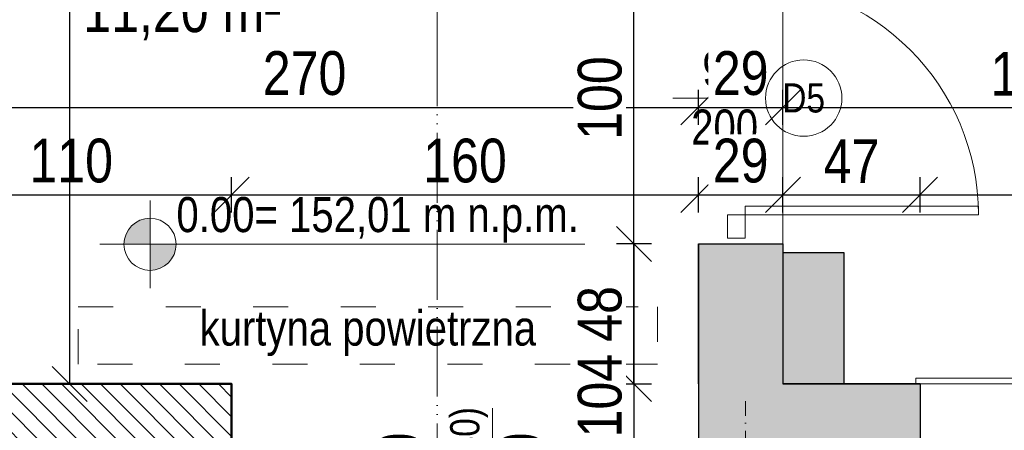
# Model space of a CAD drawing. Header units: millimetres. Extents: x 31175 to 52214, y -18116 to -5516.
# Tile 107 of 155: x 34299 to 34636, y -6998 to -6857. Entities that reach past the tile are written whole.
import ezdxf

# ---------------------------------------------------------------- set-up
doc = ezdxf.new("R2010")
doc.units = ezdxf.units.MM
for name, pattern in [('ACAD_ISO03W100', [30, 12, -18]), ('ACAD_ISO05W100', [33, 24, -3, 0, -3, 0, -3]), ('DASHDOT', [1, 0.5, -0.25, 0, -0.25])]:
    doc.linetypes.add(name, pattern=pattern)
doc.layers.get('Defpoints').update_dxf_attribs({"color": 6})
for name, color, linetype, lineweight in [('A-ciekie', 161, 'Continuous', 9), ('A-DRZ', 154, 'Continuous', 0), ('A-OKN', 154, 'Continuous', 9), ('A-opis', 130, 'Continuous', 9), ('A-wymiar', 177, 'Continuous', 0), ('A_opis_drzwi', 60, 'Continuous', 0), ('A_SCIANA_ISTN', 253, 'Continuous', 25), ('A_SCIANA_PROJ_KONSTRUKCJA', 3, 'Continuous', 50), ('elewacja C', 253, 'Continuous', 0), ('k_stal_osie', 1, 'DASHDOT', 9)]:
    doc.layers.add(name, color=color, linetype=linetype, lineweight=lineweight)
for name, color, linetype, lineweight, true_color in [('A-izolacja', 7, 'Continuous', 9, 0x4775ff), ('A_CIENKA_WARSTWY', 7, 'Continuous', 15, 0x3a3a92), ('S_KRESKOWANIE_SC_ISTN', 7, 'Continuous', 0, 0x878787)]:
    doc.layers.add(name, color=color, linetype=linetype, lineweight=lineweight, true_color=true_color)
doc.styles.get("Standard").update_dxf_attribs({"font": 'ARIALN.TTF'})
doc.styles.add('wymiary', font='ARIALN.TTF')
doc.dimstyles.new('anka', dxfattribs={"dimtxt": 15, "dimasz": 12, "dimexe": 6, "dimexo": 0.0625, "dimgap": 4, "dimtad": 1, "dimdec": 0, "dimzin": 0, "dimdsep": 46, "dimtxsty": 'wymiary', "dimblk": 'OBLIQUE', "dimcen": 0.09, "dimclrt": 7, "dimadec": 0, "dimazin": 0, "dimtfac": 1, "dimtdec": 0, "dimtix": 1, "dimtofl": 0, "dimtmove": 0, "dimatfit": 3, "dimldrblk": 'OBLIQUE', "dimfxl": 6, "dimfxlon": 1, "dimtfill": 1, "dimtolj": 1, "dimtzin": 0, "dimarcsym": 0})

# ---------------------------------------------------------------- blocks, each defined once
blk = doc.blocks.new('DRZWI-RZ-33')
at = {"layer": 'A-DRZ', "extrusion": (0, 0, -1)}
for points in [[(25, 48), (19, 48), (19, 40), (25, 40)], [(25, -48), (19, -48), (19, -40), (25, -40)]]:
    blk.add_lwpolyline(points, close=True, dxfattribs=at)
at = {"layer": 'A-DRZ'}
for points in [[(-19, -40), (-19, -37), (61, -37)], [(61, -40), (61, -37)]]:
    blk.add_lwpolyline(points, dxfattribs=at)
at = {"layer": 'A-DRZ', "extrusion": (0, 0, -1)}
blk.add_lwpolyline([(19, -40), (-61, -40)], dxfattribs=at)
at = {"layer": 'A-DRZ', "color": 1, "extrusion": (0, 0, -1)}
blk.add_arc((19, -40), 80, 90, 180, dxfattribs=at)
blk = doc.blocks.new('_OBLIQUE')
at = {"color": 0, "linetype": 'ByBlock'}
blk.add_line((-0.5, -0.5), (0.5, 0.5), dxfattribs=at)
blk = doc.blocks.new('*D96')
at = {"layer": 'A-wymiar', "color": 0, "lineweight": -2, "transparency": 16777216}
for p, q in [((34261.51, -6892.91), (34261.51, -6880.91)), ((34531.51, -6892.91), (34531.51, -6880.91)), ((34261.51, -6886.91), (34531.51, -6886.91))]:
    blk.add_line(p, q, dxfattribs=at)
at = {"layer": 'Defpoints', "color": 0, "transparency": 16777216}
for p in [(34531.51, -6886.91), (34261.51, -6918.73), (34531.51, -6918.73)]:
    blk.add_point(p, dxfattribs=at)
at = {"layer": 'A-wymiar', "color": 0, "lineweight": -2, "transparency": 16777216, "xscale": 12, "yscale": 12, "zscale": 12, "rotation": 180}
blk.add_blockref('_OBLIQUE', (34261.51, -6886.91), dxfattribs=at)
at = {"layer": 'A-wymiar', "color": 0, "lineweight": -2, "transparency": 16777216, "xscale": 12, "yscale": 12, "zscale": 12}
blk.add_blockref('_OBLIQUE', (34531.51, -6886.91), dxfattribs=at)
at = {"layer": 'A-wymiar', "color": 7, "lineweight": 9, "transparency": 16777216, "insert": (34396.51, -6875.25), "char_height": 15, "attachment_point": 5, "style": 'wymiary', "bg_fill": 3, "box_fill_scale": 1.1, "bg_fill_color": 256, "bg_fill_true_color": 13158600, "bg_fill_transparency": 0}
blk.add_mtext('\\A1;270', dxfattribs=at)
blk = doc.blocks.new('*D97')
at = {"layer": 'A-wymiar', "color": 0, "lineweight": -2, "transparency": 16777216}
for p, q in [((34531.51, -6892.91), (34531.51, -6880.91)), ((34560.51, -6892.91), (34560.51, -6880.91)), ((34531.51, -6886.91), (34560.51, -6886.91))]:
    blk.add_line(p, q, dxfattribs=at)
at = {"layer": 'Defpoints', "color": 0, "transparency": 16777216}
for p in [(34560.51, -6886.91), (34531.51, -6918.73), (34560.51, -6918.73)]:
    blk.add_point(p, dxfattribs=at)
at = {"layer": 'A-wymiar', "color": 0, "lineweight": -2, "transparency": 16777216, "xscale": 12, "yscale": 12, "zscale": 12, "rotation": 180}
blk.add_blockref('_OBLIQUE', (34531.51, -6886.91), dxfattribs=at)
at = {"layer": 'A-wymiar', "color": 0, "lineweight": -2, "transparency": 16777216, "xscale": 12, "yscale": 12, "zscale": 12}
blk.add_blockref('_OBLIQUE', (34560.51, -6886.91), dxfattribs=at)
at = {"layer": 'A-wymiar', "color": 7, "lineweight": 9, "transparency": 16777216, "insert": (34546.01, -6875.25), "char_height": 15, "attachment_point": 5, "style": 'wymiary', "bg_fill": 3, "box_fill_scale": 1.1, "bg_fill_color": 256, "bg_fill_true_color": 13158600, "bg_fill_transparency": 0}
blk.add_mtext('\\A1;29', dxfattribs=at)
blk = doc.blocks.new('*D98')
at = {"layer": 'A-wymiar', "color": 0, "lineweight": -2, "transparency": 16777216}
for p, q in [((34560.51, -6892.91), (34560.51, -6880.91)), ((34731.51, -6892.91), (34731.51, -6880.91)), ((34560.51, -6886.91), (34731.51, -6886.91))]:
    blk.add_line(p, q, dxfattribs=at)
at = {"layer": 'Defpoints', "color": 0, "transparency": 16777216}
for p in [(34731.51, -6886.91), (34560.51, -6918.73), (34731.51, -6918.73)]:
    blk.add_point(p, dxfattribs=at)
at = {"layer": 'A-wymiar', "color": 0, "lineweight": -2, "transparency": 16777216, "xscale": 12, "yscale": 12, "zscale": 12, "rotation": 180}
blk.add_blockref('_OBLIQUE', (34560.51, -6886.91), dxfattribs=at)
at = {"layer": 'A-wymiar', "color": 0, "lineweight": -2, "transparency": 16777216, "xscale": 12, "yscale": 12, "zscale": 12}
blk.add_blockref('_OBLIQUE', (34731.51, -6886.91), dxfattribs=at)
at = {"layer": 'A-wymiar', "color": 7, "lineweight": 9, "transparency": 16777216, "insert": (34646.01, -6875.38), "char_height": 15, "attachment_point": 5, "style": 'wymiary', "bg_fill": 3, "box_fill_scale": 1.1, "bg_fill_color": 256, "bg_fill_true_color": 13158600, "bg_fill_transparency": 0}
blk.add_mtext('\\A1;171', dxfattribs=at)
blk = doc.blocks.new('*D194')
at = {"layer": 'A-wymiar', "color": 0, "lineweight": -2, "transparency": 16777216}
for p, q in [((34261.51, -6922.89), (34261.51, -6910.89)), ((34371.51, -6922.89), (34371.51, -6910.89)), ((34261.51, -6916.89), (34371.51, -6916.89))]:
    blk.add_line(p, q, dxfattribs=at)
at = {"layer": 'Defpoints', "color": 0, "transparency": 16777216}
for p in [(34371.51, -6916.89), (34261.51, -6981.73), (34371.51, -6981.73)]:
    blk.add_point(p, dxfattribs=at)
at = {"layer": 'A-wymiar', "color": 0, "lineweight": -2, "transparency": 16777216, "xscale": 12, "yscale": 12, "zscale": 12, "rotation": 180}
blk.add_blockref('_OBLIQUE', (34261.51, -6916.89), dxfattribs=at)
at = {"layer": 'A-wymiar', "color": 0, "lineweight": -2, "transparency": 16777216, "xscale": 12, "yscale": 12, "zscale": 12}
blk.add_blockref('_OBLIQUE', (34371.51, -6916.89), dxfattribs=at)
at = {"layer": 'A-wymiar', "color": 7, "lineweight": 9, "transparency": 16777216, "insert": (34316.51, -6905.24), "char_height": 15, "attachment_point": 5, "style": 'wymiary', "bg_fill": 3, "box_fill_scale": 1.1, "bg_fill_color": 256, "bg_fill_true_color": 13158600, "bg_fill_transparency": 0}
blk.add_mtext('\\A1;110', dxfattribs=at)
blk = doc.blocks.new('*D220')
at = {"layer": 'A-wymiar', "color": 0, "lineweight": -2, "transparency": 16777216}
for p, q in [((34371.51, -6922.89), (34371.51, -6910.89)), ((34531.51, -6922.89), (34531.51, -6910.89)), ((34371.51, -6916.89), (34531.51, -6916.89))]:
    blk.add_line(p, q, dxfattribs=at)
at = {"layer": 'Defpoints', "color": 0, "transparency": 16777216}
for p in [(34531.51, -6916.89), (34371.51, -6981.73), (34531.51, -6981.73)]:
    blk.add_point(p, dxfattribs=at)
at = {"layer": 'A-wymiar', "color": 0, "lineweight": -2, "transparency": 16777216, "xscale": 12, "yscale": 12, "zscale": 12, "rotation": 180}
blk.add_blockref('_OBLIQUE', (34371.51, -6916.89), dxfattribs=at)
at = {"layer": 'A-wymiar', "color": 0, "lineweight": -2, "transparency": 16777216, "xscale": 12, "yscale": 12, "zscale": 12}
blk.add_blockref('_OBLIQUE', (34531.51, -6916.89), dxfattribs=at)
at = {"layer": 'A-wymiar', "color": 7, "lineweight": 9, "transparency": 16777216, "insert": (34451.51, -6905.24), "char_height": 15, "attachment_point": 5, "style": 'wymiary', "bg_fill": 3, "box_fill_scale": 1.1, "bg_fill_color": 256, "bg_fill_true_color": 13158600, "bg_fill_transparency": 0}
blk.add_mtext('\\A1;160', dxfattribs=at)
blk = doc.blocks.new('*D221')
at = {"layer": 'A-wymiar', "color": 0, "lineweight": -2, "transparency": 16777216}
for p, q in [((34531.51, -6922.89), (34531.51, -6910.89)), ((34560.51, -6922.89), (34560.51, -6910.89)), ((34531.51, -6916.89), (34560.51, -6916.89))]:
    blk.add_line(p, q, dxfattribs=at)
at = {"layer": 'Defpoints', "color": 0, "transparency": 16777216}
for p in [(34560.51, -6916.89), (34560.51, -6933.73), (34531.51, -6981.73)]:
    blk.add_point(p, dxfattribs=at)
at = {"layer": 'A-wymiar', "color": 0, "lineweight": -2, "transparency": 16777216, "xscale": 12, "yscale": 12, "zscale": 12, "rotation": 180}
blk.add_blockref('_OBLIQUE', (34531.51, -6916.89), dxfattribs=at)
at = {"layer": 'A-wymiar', "color": 0, "lineweight": -2, "transparency": 16777216, "xscale": 12, "yscale": 12, "zscale": 12}
blk.add_blockref('_OBLIQUE', (34560.51, -6916.89), dxfattribs=at)
at = {"layer": 'A-wymiar', "color": 7, "lineweight": 9, "transparency": 16777216, "insert": (34546.01, -6905.24), "char_height": 15, "attachment_point": 5, "style": 'wymiary', "bg_fill": 3, "box_fill_scale": 1.1, "bg_fill_color": 256, "bg_fill_true_color": 13158600, "bg_fill_transparency": 0}
blk.add_mtext('\\A1;29', dxfattribs=at)
blk = doc.blocks.new('*D222')
at = {"layer": 'A-wymiar', "color": 0, "lineweight": -2, "transparency": 16777216}
for p, q in [((34560.51, -6922.89), (34560.51, -6910.89)), ((34607.51, -6922.89), (34607.51, -6910.89)), ((34560.51, -6916.89), (34607.51, -6916.89))]:
    blk.add_line(p, q, dxfattribs=at)
at = {"layer": 'Defpoints', "color": 0, "transparency": 16777216}
for p in [(34607.51, -6916.89), (34560.51, -6933.73), (34607.51, -6981.73)]:
    blk.add_point(p, dxfattribs=at)
at = {"layer": 'A-wymiar', "color": 0, "lineweight": -2, "transparency": 16777216, "xscale": 12, "yscale": 12, "zscale": 12, "rotation": 180}
blk.add_blockref('_OBLIQUE', (34560.51, -6916.89), dxfattribs=at)
at = {"layer": 'A-wymiar', "color": 0, "lineweight": -2, "transparency": 16777216, "xscale": 12, "yscale": 12, "zscale": 12}
blk.add_blockref('_OBLIQUE', (34607.51, -6916.89), dxfattribs=at)
at = {"layer": 'A-wymiar', "color": 7, "lineweight": 9, "transparency": 16777216, "insert": (34584.01, -6905.39), "char_height": 15, "attachment_point": 5, "style": 'wymiary', "bg_fill": 3, "box_fill_scale": 1.1, "bg_fill_color": 256, "bg_fill_true_color": 13158600, "bg_fill_transparency": 0}
blk.add_mtext('\\A1;47', dxfattribs=at)
blk = doc.blocks.new('*D411')
at = {"layer": 'A-wymiar', "color": 0, "lineweight": -2, "transparency": 16777216}
for p, q in [((34055.46, -6981.73), (34043.46, -6981.73)), ((34049.46, -7037.73), (34049.46, -6981.73)), ((34055.46, -7037.73), (34043.46, -7037.73))]:
    blk.add_line(p, q, dxfattribs=at)
at = {"layer": 'Defpoints', "color": 0, "transparency": 16777216}
for p in [(34049.46, -6981.73), (34188.76, -6981.73), (34336.67, -7037.73)]:
    blk.add_point(p, dxfattribs=at)
at = {"layer": 'A-wymiar', "color": 0, "lineweight": -2, "transparency": 16777216, "xscale": 12, "yscale": 12, "zscale": 12}
for p, rotation in [((34049.46, -6981.73), 90), ((34049.46, -7037.73), 270)]:
    blk.add_blockref('_OBLIQUE', p, dxfattribs=dict(at, rotation=rotation))
at = {"layer": 'A-wymiar', "color": 7, "transparency": 16777216, "insert": (34037.8, -7009.73), "char_height": 15, "attachment_point": 5, "rotation": 90, "style": 'wymiary', "bg_fill": 3, "box_fill_scale": 1.1, "bg_fill_color": 256, "bg_fill_true_color": 13158600, "bg_fill_transparency": 0}
blk.add_mtext('\\A1;56', dxfattribs=at)
blk = doc.blocks.new('*U59')
at = {"layer": 'A-ciekie'}
for p, q in [((18175.78, 17805.34), (18175.78, 17908.34)), ((18175.78, 17908.34), (18177.78, 17908.34)), ((18238.12, 17901.84), (18233.78, 17901.84)), ((18238.12, 17811.84), (18238.12, 17901.84)), ((18233.78, 17811.84), (18238.12, 17811.84)), ((18177.78, 17805.34), (18175.78, 17805.34))]:
    blk.add_line(p, q, dxfattribs=at)
at = {"layer": 'A-izolacja'}
for points in [[(18206.78, 17906.84), (18206.78, 17901.84), (18233.78, 17901.84)], [(18206.78, 17906.84), (18206.78, 17901.84), (18233.78, 17901.84)], [(18206.78, 17906.84), (18206.78, 17901.84), (18233.78, 17901.84)], [(18233.78, 17901.84), (18206.78, 17901.84), (18206.78, 17906.84)], [(18206.78, 17806.84), (18206.78, 17811.84), (18233.78, 17811.84)], [(18233.78, 17811.84), (18206.78, 17811.84), (18206.78, 17806.84)]]:
    blk.add_lwpolyline(points, dxfattribs=at)
at = {"layer": 'A-OKN', "color": 250}
for p, q in [((18198.78, 17900.34), (18198.78, 17906.84)), ((18198.78, 17906.84), (18206.78, 17906.84)), ((18206.78, 17906.84), (18206.78, 17898.84)), ((18197.28, 17894.84), (18197.28, 17901.34)), ((18197.28, 17901.34), (18198.78, 17901.34)), ((18198.78, 17901.34), (18198.78, 17899.84)), ((18198.78, 17899.84), (18205.28, 17899.84)), ((18205.28, 17899.84), (18205.28, 17894.84)), ((18206.78, 17898.84), (18205.28, 17898.84)), ((18197.28, 17812.34), (18197.28, 17818.84)), ((18205.28, 17818.84), (18205.28, 17813.84)), ((18205.28, 17813.84), (18205.28, 17814.84)), ((18205.28, 17814.84), (18206.78, 17814.84)), ((18206.78, 17814.84), (18206.78, 17806.84)), ((18198.78, 17812.34), (18197.28, 17812.34)), ((18205.28, 17813.84), (18198.78, 17813.84)), ((18198.78, 17813.84), (18198.78, 17812.34)), ((18198.78, 17806.84), (18198.78, 17813.34))]:
    blk.add_line(p, q, dxfattribs=at)
at = {"layer": 'A-OKN'}
for p, q in [((18206.78, 17898.84), (18206.78, 17814.84)), ((18200.78, 17895.84), (18200.78, 17894.84)), ((18200.78, 17895.84), (18203.28, 17895.84)), ((18203.28, 17895.84), (18200.78, 17895.84)), ((18200.78, 17895.84), (18200.78, 17894.84)), ((18203.28, 17894.84), (18203.28, 17895.84)), ((18203.28, 17894.84), (18203.28, 17895.84)), ((18200.78, 17894.84), (18197.28, 17894.84)), ((18197.28, 17818.84), (18197.28, 17894.84)), ((18200.78, 17817.84), (18200.78, 17894.84)), ((18203.28, 17894.84), (18203.28, 17817.84)), ((18205.28, 17894.84), (18203.28, 17894.84)), ((18205.28, 17819.34), (18205.28, 17894.84)), ((18205.28, 17894.84), (18205.28, 17818.84)), ((18197.28, 17818.84), (18200.78, 17818.84)), ((18200.78, 17818.84), (18200.78, 17817.84)), ((18203.28, 17817.84), (18200.78, 17817.84)), ((18200.78, 17817.84), (18203.28, 17817.84)), ((18203.28, 17818.84), (18205.28, 17818.84)), ((18203.28, 17817.84), (18203.28, 17818.84))]:
    blk.add_line(p, q, dxfattribs=at)
blk = doc.blocks.new('*D169')
at = {"layer": 'A-wymiar', "color": 0, "lineweight": -2, "transparency": 16777216}
for p, q in [((34560.51, -6892.91), (34560.51, -6880.91)), ((34731.51, -6892.91), (34731.51, -6880.91)), ((34560.51, -6886.91), (34731.51, -6886.91))]:
    blk.add_line(p, q, dxfattribs=at)
at = {"layer": 'Defpoints', "color": 0, "transparency": 16777216}
for p in [(34731.51, -6886.91), (34560.51, -6918.73), (34731.51, -6918.73)]:
    blk.add_point(p, dxfattribs=at)
at = {"layer": 'A-wymiar', "color": 0, "lineweight": -2, "transparency": 16777216, "xscale": 12, "yscale": 12, "zscale": 12, "rotation": 180}
blk.add_blockref('_OBLIQUE', (34560.51, -6886.91), dxfattribs=at)
at = {"layer": 'A-wymiar', "color": 0, "lineweight": -2, "transparency": 16777216, "xscale": 12, "yscale": 12, "zscale": 12}
blk.add_blockref('_OBLIQUE', (34731.51, -6886.91), dxfattribs=at)
at = {"layer": 'A-wymiar', "color": 7, "lineweight": 9, "transparency": 16777216, "insert": (34646.01, -6875.38), "char_height": 15, "attachment_point": 5, "style": 'wymiary', "bg_fill": 3, "box_fill_scale": 1.1, "bg_fill_color": 256, "bg_fill_true_color": 13158600, "bg_fill_transparency": 0}
blk.add_mtext('\\A1;171', dxfattribs=at)
blk = doc.blocks.new('*D172')
at = {"layer": 'A-wymiar', "color": 0, "lineweight": -2, "transparency": 16777216}
for p, q in [((34607.51, -6922.89), (34607.51, -6910.89)), ((34707.51, -6922.89), (34707.51, -6910.89)), ((34607.51, -6916.89), (34707.51, -6916.89))]:
    blk.add_line(p, q, dxfattribs=at)
at = {"layer": 'Defpoints', "color": 0, "transparency": 16777216}
for p in [(34707.51, -6916.89), (34607.51, -6981.73), (34707.51, -6981.73)]:
    blk.add_point(p, dxfattribs=at)
at = {"layer": 'A-wymiar', "color": 0, "lineweight": -2, "transparency": 16777216, "xscale": 12, "yscale": 12, "zscale": 12, "rotation": 180}
blk.add_blockref('_OBLIQUE', (34607.51, -6916.89), dxfattribs=at)
at = {"layer": 'A-wymiar', "color": 0, "lineweight": -2, "transparency": 16777216, "xscale": 12, "yscale": 12, "zscale": 12}
blk.add_blockref('_OBLIQUE', (34707.51, -6916.89), dxfattribs=at)
at = {"layer": 'A-wymiar', "color": 7, "lineweight": 9, "transparency": 16777216, "insert": (34657.51, -6905.24), "char_height": 15, "attachment_point": 5, "style": 'wymiary', "bg_fill": 3, "box_fill_scale": 1.1, "bg_fill_color": 256, "bg_fill_true_color": 13158600, "bg_fill_transparency": 0}
blk.add_mtext('\\A1;100', dxfattribs=at)
blk = doc.blocks.new('*D504')
at = {"layer": 'A_CIENKA_WARSTWY', "color": 0, "lineweight": -2, "transparency": 16777216}
for p, q in [((34310.03, -6406.73), (34322.03, -6406.73)), ((34316.03, -6981.73), (34316.03, -6406.73)), ((34310.03, -6981.73), (34322.03, -6981.73))]:
    blk.add_line(p, q, dxfattribs=at)
at = {"layer": 'Defpoints', "color": 0, "transparency": 16777216}
for p in [(34261.51, -6406.73), (34316.03, -6406.73), (34261.51, -6981.73)]:
    blk.add_point(p, dxfattribs=at)
at = {"layer": 'A_CIENKA_WARSTWY', "color": 0, "lineweight": -2, "transparency": 16777216, "xscale": 12, "yscale": 12, "zscale": 12}
for p, rotation in [((34316.03, -6406.73), 90), ((34316.03, -6981.73), 270)]:
    blk.add_blockref('_OBLIQUE', p, dxfattribs=dict(at, rotation=rotation))
at = {"layer": 'A_CIENKA_WARSTWY', "color": 7, "transparency": 16777216, "insert": (34304.4, -6694.23), "char_height": 15, "attachment_point": 5, "rotation": 90, "style": 'wymiary', "bg_fill": 3, "box_fill_scale": 1.1, "bg_fill_color": 256, "bg_fill_true_color": 13158600, "bg_fill_transparency": 0}
blk.add_mtext('\\A1;575', dxfattribs=at)
blk = doc.blocks.new('*D505')
at = {"layer": 'A_CIENKA_WARSTWY', "color": 0, "lineweight": -2, "transparency": 16777216}
for p, q in [((34515.43, -6933.73), (34503.43, -6933.73)), ((34509.43, -6981.73), (34509.43, -6933.73)), ((34503.43, -6981.73), (34515.43, -6981.73))]:
    blk.add_line(p, q, dxfattribs=at)
at = {"layer": 'Defpoints', "color": 0, "transparency": 16777216}
for p in [(34509.43, -6933.73), (34531.51, -6933.73), (34371.51, -6981.73)]:
    blk.add_point(p, dxfattribs=at)
at = {"layer": 'A_CIENKA_WARSTWY', "color": 0, "lineweight": -2, "transparency": 16777216, "xscale": 12, "yscale": 12, "zscale": 12}
for p, rotation in [((34509.43, -6933.73), 90), ((34509.43, -6981.73), 270)]:
    blk.add_blockref('_OBLIQUE', p, dxfattribs=dict(at, rotation=rotation))
at = {"layer": 'A_CIENKA_WARSTWY', "color": 7, "transparency": 16777216, "insert": (34497.77, -6957.73), "char_height": 15, "attachment_point": 5, "rotation": 90, "style": 'wymiary', "bg_fill": 3, "box_fill_scale": 1.1, "bg_fill_color": 256, "bg_fill_true_color": 13158600, "bg_fill_transparency": 0}
blk.add_mtext('\\A1;48', dxfattribs=at)
blk = doc.blocks.new('*D506')
at = {"layer": 'A_CIENKA_WARSTWY', "color": 0, "lineweight": -2, "transparency": 16777216}
for p, q in [((34515.43, -6833.73), (34503.43, -6833.73)), ((34509.43, -6933.73), (34509.43, -6833.73)), ((34515.43, -6933.73), (34503.43, -6933.73))]:
    blk.add_line(p, q, dxfattribs=at)
at = {"layer": 'Defpoints', "color": 0, "transparency": 16777216}
for p in [(34509.43, -6833.73), (34531.51, -6833.73), (34531.51, -6933.73)]:
    blk.add_point(p, dxfattribs=at)
at = {"layer": 'A_CIENKA_WARSTWY', "color": 0, "lineweight": -2, "transparency": 16777216, "xscale": 12, "yscale": 12, "zscale": 12}
for p, rotation in [((34509.43, -6833.73), 90), ((34509.43, -6933.73), 270)]:
    blk.add_blockref('_OBLIQUE', p, dxfattribs=dict(at, rotation=rotation))
at = {"layer": 'A_CIENKA_WARSTWY', "color": 7, "transparency": 16777216, "insert": (34497.77, -6883.73), "char_height": 15, "attachment_point": 5, "rotation": 90, "style": 'wymiary', "bg_fill": 3, "box_fill_scale": 1.1, "bg_fill_color": 256, "bg_fill_true_color": 13158600, "bg_fill_transparency": 0}
blk.add_mtext('\\A1;100', dxfattribs=at)
blk = doc.blocks.new('kota_rzut')
at = {"layer": 'A-opis'}
h = blk.add_hatch(color=256, dxfattribs=at)
h.dxf.hatch_style = 1
h.paths.add_polyline_path([(8442.45, 14654.81, 0.414214), (8433.52, 14645.88), (8442.45, 14645.88)])
h = blk.add_hatch(color=256, dxfattribs=at)
h.dxf.hatch_style = 1
h.paths.add_polyline_path([(8451.38, 14645.88), (8442.45, 14645.88), (8442.45, 14636.94, 0.414214)])
for p, q in [((8442.45, 14660.89), (8442.45, 14630.87)), ((8425.22, 14645.88), (8491.07, 14645.88))]:
    blk.add_line(p, q, dxfattribs=at)
blk.add_circle((8442.45, 14645.88), 8.93, dxfattribs=at)
blk = doc.blocks.new('*D587')
at = {"layer": 'A-wymiar', "color": 0, "lineweight": -2, "transparency": 16777216}
for p, q in [((34515.43, -6933.73), (34503.43, -6933.73)), ((34509.43, -6933.73), (34509.43, -7037.73)), ((34515.43, -7037.73), (34503.43, -7037.73))]:
    blk.add_line(p, q, dxfattribs=at)
at = {"layer": 'Defpoints', "color": 0, "transparency": 16777216}
for p in [(34531.51, -6933.73), (34509.43, -7037.73), (34531.51, -7037.73)]:
    blk.add_point(p, dxfattribs=at)
at = {"layer": 'A-wymiar', "color": 0, "lineweight": -2, "transparency": 16777216, "xscale": 12, "yscale": 12, "zscale": 12}
for p, rotation in [((34509.43, -6933.73), 90), ((34509.43, -7037.73), 270)]:
    blk.add_blockref('_OBLIQUE', p, dxfattribs=dict(at, rotation=rotation))
at = {"layer": 'A-wymiar', "color": 7, "transparency": 16777216, "insert": (34497.77, -6985.73), "char_height": 15, "attachment_point": 5, "rotation": 90, "style": 'wymiary', "bg_fill": 3, "box_fill_scale": 1.1, "bg_fill_color": 256, "bg_fill_true_color": 13158600, "bg_fill_transparency": 0}
blk.add_mtext('\\A1;104', dxfattribs=at)

msp = doc.modelspace()

# ---------------------------------------------------------------- hatches: boundary and pattern name
at = {"layer": 'A_SCIANA_PROJ_KONSTRUKCJA', "lineweight": 9, "true_color": 0x2ad533}
h = msp.add_hatch(dxfattribs=at)
h.set_pattern_fill('ANSI31', color=102, scale=1.5, angle=90)
h.paths.add_polyline_path([(34371.51, -7006.73), (34371.51, -6981.73), (34282.26, -6981.73), (34282.26, -7006.73)])
at = {"layer": 'S_KRESKOWANIE_SC_ISTN', "transparency": 33554559}
h = msp.add_hatch(color=256, dxfattribs=at)
h.dxf.hatch_style = 1
h.paths.add_polyline_path([(34560.51, -6933.73), (34557.5, -6933.73), (34531.51, -6933.73), (34531.51, -6981.73), (34531.51, -7006.73), (34607.51, -7006.73), (34607.51, -6981.73), (34560.51, -6981.73)])
h = msp.add_hatch(color=256, dxfattribs=at)
h.dxf.hatch_style = 1
h.paths.add_polyline_path([(34581.51, -6936.73), (34560.51, -6936.73), (34560.51, -6981.73), (34565.51, -6981.73), (34581.51, -6981.73)])

# ---------------------------------------------------------------- linework, layer by layer
at = {"layer": 'A-opis', "linetype": 'ACAD_ISO03W100'}
msp.add_lwpolyline([(34318.92, -6955.28), (34517.5, -6955.28), (34517.5, -6974.97), (34318.92, -6974.97)], close=True, dxfattribs=at)
at = {"layer": 'A-opis', "lineweight": 9}
msp.add_lwpolyline([(34460.98, -6990.05), (34460.98, -7083.28)], dxfattribs=at)
at = {"layer": 'A_opis_drzwi'}
msp.add_line((34522.72, -6883.73), (34554.51, -6883.73), dxfattribs=at)
at = {"layer": 'A_SCIANA_ISTN'}
for p, q in [((34531.51, -6933.73), (34531.51, -6981.73)), ((34560.51, -6933.73), (34560.51, -6981.73)), ((34371.51, -6981.73), (34371.51, -7037.73)), ((34531.51, -6981.73), (34531.51, -7037.73)), ((34607.51, -6981.73), (34560.51, -6981.73))]:
    msp.add_line(p, q, dxfattribs=at)
for points in [[(34531.51, -6981.73), (34531.51, -6933.73)], [(34531.51, -6981.73), (34531.51, -6933.73)], [(34531.51, -6933.73), (34557.5, -6933.73), (34560.51, -6933.73)], [(34581.51, -6936.73), (34560.51, -6936.73)], [(34581.51, -6981.73), (34581.51, -6936.73), (34560.51, -6936.73)], [(34531.51, -6981.73), (34531.51, -7037.73)], [(34560.51, -6981.73), (34607.51, -6981.73), (34607.51, -7010.73)]]:
    msp.add_lwpolyline(points, dxfattribs=at)
msp.add_lwpolyline([(34282.26, -6981.73), (34371.51, -6981.73), (34371.51, -7006.73), (34282.26, -7006.73)], close=True, dxfattribs=at)
at = {"layer": 'A_SCIANA_PROJ_KONSTRUKCJA'}
msp.add_lwpolyline([(34282.26, -6981.73), (34371.51, -6981.73), (34371.51, -7006.73), (34282.26, -7006.73)], close=True, dxfattribs=at)
at = {"layer": 'k_stal_osie', "ltscale": 10}
msp.add_line((34547.67, -6987.67), (34547.67, -7621.14), dxfattribs=at)

# ---------------------------------------------------------------- block references
at = {"layer": 'A-DRZ', "extrusion": (0, 0, -1), "xscale": -1}
msp.add_blockref('DRZWI-RZ-33', (-34566.51, -6883.73), dxfattribs=at)

# ---------------------------------------------------------------- texts
at = {"layer": 'A-opis', "insert": (34418.21, -6964.37), "char_height": 12, "width": 198.5822, "attachment_point": 5, "style": 'wymiary'}
msp.add_mtext('kurtyna powietrzna', dxfattribs=at)
at = {"layer": 'A-opis', "insert": (34449.87, -7012.74), "char_height": 15, "width": 42.7859, "attachment_point": 5, "rotation": 90, "style": 'wymiary'}
msp.add_mtext('140\\P{\\H0.66667x;(100+40)}\\P220', dxfattribs=at)
at = {"layer": 'A_opis_drzwi', "insert": (34540.51, -6883.73), "char_height": 12, "width": 42.7859, "attachment_point": 5, "style": 'wymiary'}
msp.add_mtext('90\\P200', dxfattribs=at)

# ---------------------------------------------------------------- next in the draw order: dimensions: what is measured, and where the dimension line sits
at = {"layer": 'A-wymiar', "lineweight": 9}
dim = msp.add_linear_dim(base=(34531.51, -6886.91), p1=(34261.51, -6918.73), p2=(34531.51, -6918.73), dimstyle='anka', override={"dimtmove": 1}, dxfattribs=at)
dim.commit()
dim.dimension.update_dxf_attribs({"geometry": '*D96', "text_midpoint": (34396.51, -6875.25)})

# ---------------------------------------------------------------- next in the draw order: dimensions: what is measured, and where the dimension line sits
for base, p1, p2, picture, middle in [((34560.51, -6886.91), (34531.51, -6918.73), (34560.51, -6918.73), '*D97', (34546.01, -6875.25)), ((34371.51, -6916.89), (34261.51, -6981.73), (34371.51, -6981.73), '*D194', (34316.51, -6905.24))]:
    dim = msp.add_linear_dim(base=base, p1=p1, p2=p2, dimstyle='anka', override={"dimtmove": 1}, dxfattribs=at)
    dim.commit()
    dim.dimension.update_dxf_attribs({"geometry": picture, "text_midpoint": middle})

# ---------------------------------------------------------------- next in the draw order: dimensions: what is measured, and where the dimension line sits
for base, p1, p2, picture, middle in [((34731.51, -6886.91), (34560.51, -6918.73), (34731.51, -6918.73), '*D98', (34646.01, -6875.38)), ((34531.51, -6916.89), (34371.51, -6981.73), (34531.51, -6981.73), '*D220', (34451.51, -6905.24))]:
    dim = msp.add_linear_dim(base=base, p1=p1, p2=p2, dimstyle='anka', override={"dimtmove": 1}, dxfattribs=at)
    dim.commit()
    dim.dimension.update_dxf_attribs({"geometry": picture, "text_midpoint": middle})
at = {"layer": 'A-wymiar'}
dim = msp.add_linear_dim(base=(34049.46, -6981.73), p1=(34336.67, -7037.73), p2=(34188.76, -6981.73), angle=90, dimstyle='anka', override={"dimtmove": 1}, dxfattribs=at)
dim.commit()
dim.dimension.update_dxf_attribs({"geometry": '*D411', "text_midpoint": (34037.8, -7009.73)})

# ---------------------------------------------------------------- next in the draw order: dimensions: what is measured, and where the dimension line sits
at = {"layer": 'A-wymiar', "lineweight": 9}
dim = msp.add_linear_dim(base=(34560.51, -6916.89), p1=(34531.51, -6981.73), p2=(34560.51, -6933.73), dimstyle='anka', override={"dimtmove": 1}, dxfattribs=at)
dim.commit()
dim.dimension.update_dxf_attribs({"geometry": '*D221', "text_midpoint": (34546.01, -6905.24)})
at = {"layer": 'A_CIENKA_WARSTWY'}
dim = msp.add_linear_dim(base=(34316.03, -6406.73), p1=(34261.51, -6981.73), p2=(34261.51, -6406.73), angle=90, dimstyle='anka', dxfattribs=at)
dim.commit()
dim.dimension.update_dxf_attribs({"geometry": '*D504', "text_midpoint": (34304.4, -6694.23)})

# ---------------------------------------------------------------- next in the draw order: dimensions: what is measured, and where the dimension line sits
at = {"layer": 'A-wymiar', "lineweight": 9}
dim = msp.add_linear_dim(base=(34607.51, -6916.89), p1=(34560.51, -6933.73), p2=(34607.51, -6981.73), dimstyle='anka', override={"dimtmove": 1}, dxfattribs=at)
dim.commit()
dim.dimension.update_dxf_attribs({"geometry": '*D222', "text_midpoint": (34584.01, -6905.39)})
at = {"layer": 'A_CIENKA_WARSTWY'}
dim = msp.add_linear_dim(base=(34509.43, -6933.73), p1=(34371.51, -6981.73), p2=(34531.51, -6933.73), angle=90, dimstyle='anka', dxfattribs=at)
dim.commit()
dim.dimension.update_dxf_attribs({"geometry": '*D505', "text_midpoint": (34497.77, -6957.73)})

# ---------------------------------------------------------------- next in the draw order: linework, layer by layer
at = {"layer": 'A-opis', "color": 212, "linetype": 'ACAD_ISO05W100', "true_color": 0xe01fda}
msp.add_lwpolyline([(34442.02, -5685.25), (34442.02, -6862.45), (34442.02, -6862.45), (34442.02, -9462.19)], dxfattribs=at)

# ---------------------------------------------------------------- next in the draw order: block references
at = {"layer": 'A-ciekie'}
msp.add_blockref('kota_rzut', (25901.09, -21579.73), dxfattribs=at)
at = {"layer": 'elewacja C', "xscale": -1, "rotation": 90}
msp.add_blockref('*U59', (52514.36, 11196.05), dxfattribs=at)

# ---------------------------------------------------------------- next in the draw order: texts
at = {"layer": 'A-opis', "insert": (34352.59, -6917.66), "char_height": 12, "attachment_point": 1}
msp.add_mtext_dynamic_manual_height_columns('0.00= 152,01 m n.p.m. ', width=137.2023, gutter_width=12.5, heights=[0], dxfattribs=at)

# ---------------------------------------------------------------- next in the draw order: dimensions: what is measured, and where the dimension line sits
at = {"layer": 'A-wymiar', "lineweight": 9}
dim = msp.add_linear_dim(base=(34731.51, -6886.91), p1=(34560.51, -6918.73), p2=(34731.51, -6918.73), dimstyle='anka', override={"dimtmove": 1}, dxfattribs=at)
dim.commit()
dim.dimension.update_dxf_attribs({"geometry": '*D169', "text_midpoint": (34646.01, -6875.38)})
at = {"layer": 'A_CIENKA_WARSTWY'}
dim = msp.add_linear_dim(base=(34509.43, -6833.73), p1=(34531.51, -6933.73), p2=(34531.51, -6833.73), angle=90, dimstyle='anka', override={"dimtmove": 1}, dxfattribs=at)
dim.commit()
dim.dimension.update_dxf_attribs({"geometry": '*D506', "text_midpoint": (34497.77, -6883.73)})

# ---------------------------------------------------------------- next in the draw order: linework, layer by layer
at = {"layer": 'A-opis'}
msp.add_line((34392.15, -6933.85), (34492.56, -6933.85), dxfattribs=at)
at = {"layer": 'A_opis_drzwi'}
msp.add_circle((34567.6, -6883.73), 13.09, dxfattribs=at)

# ---------------------------------------------------------------- next in the draw order: texts
at = {"layer": 'A-opis', "color": 156, "true_color": 0x0f468a, "insert": (34312.22, -6821.11), "char_height": 15, "attachment_point": 1, "style": 'wymiary'}
msp.add_mtext_dynamic_manual_height_columns('\\pi8.4152;{\\LKLATKA SCHODOWA\\P\\pi61.836;}11,20 m²', width=189.3611, gutter_width=12.5, heights=[0], dxfattribs=at)
at = {"layer": 'A_opis_drzwi', "insert": (34567.6, -6883.73), "char_height": 10, "width": 42.7859, "attachment_point": 5, "style": 'wymiary'}
msp.add_mtext('D5', dxfattribs=at)

# ---------------------------------------------------------------- next in the draw order: dimensions: what is measured, and where the dimension line sits
at = {"layer": 'A-wymiar', "lineweight": 9}
dim = msp.add_linear_dim(base=(34707.51, -6916.89), p1=(34607.51, -6981.73), p2=(34707.51, -6981.73), dimstyle='anka', override={"dimtmove": 1}, dxfattribs=at)
dim.commit()
dim.dimension.update_dxf_attribs({"geometry": '*D172', "text_midpoint": (34657.51, -6905.24)})

# ---------------------------------------------------------------- next in the draw order: linework, layer by layer
at = {"layer": 'A-wymiar'}
msp.add_lwpolyline([(34731.51, -6381.73), (34560.51, -6381.73), (34560.51, -6981.73), (34731.51, -6981.73)], close=True, dxfattribs=at)

# ---------------------------------------------------------------- next in the draw order: dimensions: what is measured, and where the dimension line sits
dim = msp.add_linear_dim(base=(34509.43, -7037.73), p1=(34531.51, -6933.73), p2=(34531.51, -7037.73), angle=90, dimstyle='anka', override={"dimtmove": 1}, dxfattribs=at)
dim.commit()
dim.dimension.update_dxf_attribs({"geometry": '*D587', "text_midpoint": (34497.77, -6985.73)})

doc.saveas('drawing.dxf')
